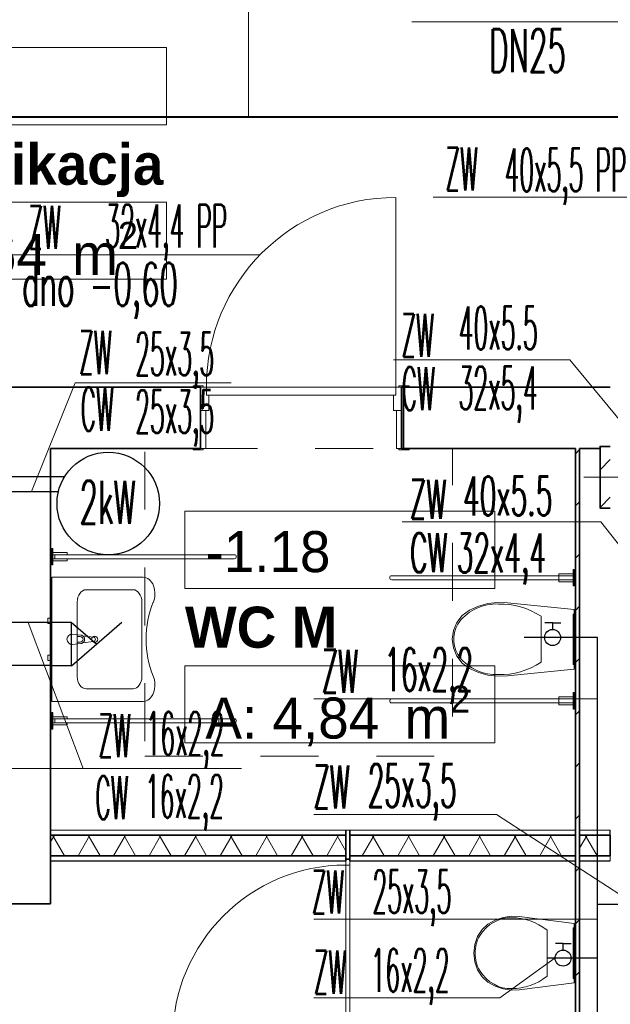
# Model space of a CAD drawing. Header units: millimetres. Extents: x -34676 to 172266, y 39940 to 476087.
# Tile 32 of 256: x 40939 to 43820, y 240952 to 245751. Entities that reach past the tile are written whole.
import ezdxf
from ezdxf.lldxf.tags import DXFTag

# ---------------------------------------------------------------- set-up
doc = ezdxf.new("R2010")
doc.units = ezdxf.units.MM
doc.header["$MEASUREMENT"] = 0
doc.linetypes.add('Przerywana', pattern=[5.644444, 2.822222, -2.822222])
for name, color, linetype in [('#IS_ armatura sanitar', 250, 'Continuous'), ('#podkład', 252, 'Continuous'), ('- A - ocieplenie', 7, 'Continuous'), ('- strefy pomieszczeń', 7, 'Continuous'), ('2D - Ogólne', 7, 'Continuous'), ('BATERIA', 7, 'Continuous'), ('Drzwi Archicad', 7, 'Continuous'), ('Konstrukcja - Słupy', 7, 'Continuous'), ('Konstrukcja - Ściany działowe', 7, 'Continuous'), ('Konstrukcja - Ściany nośne wew..P', 7, 'Continuous'), ('NowaWarstwa1', 7, 'Continuous'), ('Wnętrze - Wyposażenie', 7, 'Continuous')]:
    doc.layers.add(name, color=color, linetype=linetype)
for name, color, linetype, lineweight in [('#ks', 34, 'Continuous', 30), ('#woda', 4, 'Continuous', 18), ('imp_dach_Nr_pióra__7', 7, 'Continuous', 9)]:
    doc.layers.add(name, color=color, linetype=linetype, lineweight=lineweight)
for name, color, linetype, true_color in [('IS_Ciepła_woda', 1, 'DASHDOT', 0xff0000), ('IS_Opisy_działek_Wodociag', 7, 'SOLID', 0x000000), ('IS_Zimna_woda', 5, 'SOLID', 0x0000ff)]:
    doc.layers.add(name, color=color, linetype=linetype, true_color=true_color)
doc.styles.add('ROMANS', font='romans', dxfattribs={"width": 0.6})
doc.styles.get("Standard").update_dxf_attribs({"font": 'arial.ttf'})
doc.styles.add('STYL_AUTOMATYCZNY_6', font='txt')
doc.styles.add('STYL_AUTOMATYCZNY_9', font='txt')
tags = doc.linetypes.add('DASHDOT', pattern=[20, 10, -5, 0, -5]).pattern_tags.tags
tags[10:11] = [DXFTag(74, 4), DXFTag(75, 0), DXFTag(340, '0'), DXFTag(46, 0.0), DXFTag(50, 0.0), DXFTag(44, 0.0), DXFTag(45, 0.0)]
tags[8:9] = [DXFTag(74, 4), DXFTag(75, 0), DXFTag(340, '0'), DXFTag(46, 0.0), DXFTag(50, 0.0), DXFTag(44, 0.0), DXFTag(45, 0.0)]
tags[6:7] = [DXFTag(74, 4), DXFTag(75, 0), DXFTag(340, '0'), DXFTag(46, 0.0), DXFTag(50, 0.0), DXFTag(44, 0.0), DXFTag(45, 0.0)]
tags[4:5] = [DXFTag(74, 4), DXFTag(75, 0), DXFTag(340, '0'), DXFTag(46, 0.0), DXFTag(50, 0.0), DXFTag(44, 0.0), DXFTag(45, 0.0)]
tags = doc.linetypes.add('SOLID', pattern=[10, 10, 0]).pattern_tags.tags
tags[6:7] = [DXFTag(74, 4), DXFTag(75, 0), DXFTag(340, '0'), DXFTag(46, 0.0), DXFTag(50, 0.0), DXFTag(44, 0.0), DXFTag(45, 0.0)]
tags[4:5] = [DXFTag(74, 4), DXFTag(75, 0), DXFTag(340, '0'), DXFTag(46, 0.0), DXFTag(50, 0.0), DXFTag(44, 0.0), DXFTag(45, 0.0)]
doc.linetypes.add('ZW_LINE', pattern='A,12.7,-5.08,["ZW",Standard,S=2.54,R=0,X=-2.54,Y=-1.27],-6.35', length=24.13)
pattern_1 = [(45, (-208051.03, 747718.21), (-127.27922, 127.27922), [])]
pattern_2 = [(0, (-208051.03, 747718.21), (0, 75), [0, -75])]
pattern_3 = [(60, (-208051.03, 747718.21), (-129.90381, 75), []), (120, (-208051.03, 747718.21), (129.90381, 75), [])]

# ---------------------------------------------------------------- blocks, each defined once
blk = doc.blocks.new('GHD')
at = {"layer": 'BATERIA', "lineweight": 30}
h = blk.add_hatch(dxfattribs=at)
h.set_pattern_fill('ANSI31')
h.set_pattern_definition([(45, (0, 0), (-0.088388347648, 0.088388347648), [])])
edge = h.paths.add_edge_path()
edge.add_arc((1097570.7, -765614.1), 39.1, 0, 360)
at = {"layer": 'BATERIA', "color": 7, "lineweight": 30}
for p, q in [((1097571.6, -765542.6), (1097532.8, -765542.1)), ((1097571.2, -765575.1), (1097571.6, -765542.6)), ((1097571.6, -765542.6), (1097610.4, -765543.1))]:
    blk.add_line(p, q, dxfattribs=at)
blk.add_circle((1097570.7, -765614.1), 39.1, dxfattribs=at)
blk = doc.blocks.new('ks')
at = {"layer": '#woda', "color": 7, "lineweight": 30}
for p, q in [((-16727.92, -26593.79), (-16751.19, -26573.79)), ((-16727.92, -26573.79), (-16739.55, -26583.79)), ((-16727.92, -26593.79), (-16727.92, -26573.79)), ((-16727.92, -26573.79), (-16718.81, -26573.79)), ((-16727.92, -26593.79), (-16718.79, -26593.79))]:
    blk.add_line(p, q, dxfattribs=at)
blk = doc.blocks.new('SDFGHB')
at = {"layer": 'Konstrukcja - Słupy', "linetype": 'Continuous', "lineweight": 25}
h = blk.add_hatch(dxfattribs=at)
h.set_pattern_fill('Beton_zbrojony_0001', color=252, style=0, pattern_type=2)
h.set_pattern_definition([(45, (-208051.03, 747718.2), (-183.84776, 183.84776), []), (45, (-208142.95, 747810.13), (-183.84776, 183.84776), [195, -65])])
h.paths.add_polyline_path([(43427.6, 463670.6), (43377.6, 463670.6), (43377.6, 463370.6), (43427.6, 463370.6), (43427.6, 463660.5)])
at = {"layer": 'Konstrukcja - Ściany działowe', "linetype": 'Continuous', "lineweight": 13}
h = blk.add_hatch(dxfattribs=at)
h.set_pattern_fill('Bloczki_ceramiczne_0001', color=252, style=0, pattern_type=2)
h.set_pattern_definition(pattern_1)
h.paths.add_polyline_path([(43277.6, 461800.5), (43277.6, 463660.5), (43257.6, 463660.5), (43257.6, 461800.5)])
h = blk.add_hatch(dxfattribs=at)
h.set_pattern_fill('Izolacja_miękka_0001', color=252, style=0, pattern_type=2)
h.set_pattern_definition(pattern_3)
h.paths.add_polyline_path([(42137.6, 461775.5), (40697.6, 461775.5), (40697.6, 461675.5), (42137.6, 461675.5)])
h = blk.add_hatch(dxfattribs=at)
h.set_pattern_fill('Izolacja_miękka_0001', color=252, style=0, pattern_type=2)
h.set_pattern_definition(pattern_3)
h.paths.add_polyline_path([(43257.6, 461775.5), (42157.6, 461775.5), (42157.6, 461675.5), (43257.6, 461675.5)])
h = blk.add_hatch(dxfattribs=at)
h.set_pattern_fill('Izolacja_miękka_0001', color=252, style=0, pattern_type=2)
h.set_pattern_definition(pattern_3)
h.paths.add_polyline_path([(43277.6, 461675.5), (43427, 461675.5), (43427, 461775.5), (43277.6, 461775.5)])
h = blk.add_hatch(dxfattribs=at)
h.set_pattern_fill('Gips_0001', color=252, style=0, pattern_type=2)
h.set_pattern_definition(pattern_2)
h.paths.add_polyline_path([(42137.6, 461675.5), (40697.6, 461675.5), (40697.6, 461650.5), (42137.6, 461650.5)])
h = blk.add_hatch(dxfattribs=at)
h.set_pattern_fill('Gips_0001', color=252, style=0, pattern_type=2)
h.set_pattern_definition(pattern_2)
h.paths.add_polyline_path([(43257.6, 461675.5), (42157.6, 461675.5), (42157.6, 461650.5), (43257.6, 461650.5)])
h = blk.add_hatch(dxfattribs=at)
h.set_pattern_fill('Bloczki_ceramiczne_0001', color=252, style=0, pattern_type=2)
h.set_pattern_definition(pattern_1)
h.paths.add_polyline_path([(43277.6, 461675.5), (43257.6, 461675.5), (43257.6, 461650.5), (43277.6, 461650.5)])
h = blk.add_hatch(dxfattribs=at)
h.set_pattern_fill('Gips_0001', color=252, style=0, pattern_type=2)
h.set_pattern_definition(pattern_2)
h.paths.add_polyline_path([(43277.6, 461650.5), (43427, 461650.5), (43427, 461675.5), (43277.6, 461675.5)])
h = blk.add_hatch(dxfattribs=at)
h.set_pattern_fill('Bloczki_ceramiczne_0001', color=252, style=0, pattern_type=2)
h.set_pattern_definition(pattern_1)
h.paths.add_polyline_path([(43277.6, 458910.5), (43277.6, 461650.5), (43257.6, 461650.5), (43257.6, 458910.5)])
at = {"layer": '- strefy pomieszczeń', "color": 252, "linetype": 'Continuous', "lineweight": 13, "ltscale": 100}
for p, q in [((39583.3, 465615.2), (41262, 465615.2)), ((41262, 465615.2), (41262, 465238.7)), ((41262, 465238.7), (39583.3, 465238.7)), ((39583.3, 464862.2), (41262, 464862.2)), ((41262, 464862.2), (41262, 464485.8)), ((41262, 464485.8), (39583.3, 464485.8)), ((41352.7, 463354.9), (42864.8, 463354.9)), ((41352.7, 462978.4), (41352.7, 463354.9)), ((42864.8, 463354.9), (42864.8, 462978.4)), ((42864.8, 462978.4), (41352.7, 462978.4)), ((41352.7, 462602), (42864.8, 462602)), ((41352.7, 462225.5), (41352.7, 462602)), ((42864.8, 462602), (42864.8, 462225.5)), ((42864.8, 462225.5), (41352.7, 462225.5))]:
    blk.add_line(p, q, dxfattribs=at)
at = {"color": 252, "linetype": 'Continuous', "lineweight": 35, "ltscale": 100, "flags": 128}
for points in [[(42419.4, 463960.5), (42409.4, 463960.5)], [(42409.4, 463660.5), (42409.4, 463960.5)], [(42409.4, 463660.5), (42419.4, 463660.5)]]:
    blk.add_lwpolyline(points, dxfattribs=at)
at = {"layer": '2D - Ogólne', "color": 252, "linetype": 'Przerywana', "lineweight": 13, "ltscale": 100, "flags": 128}
blk.add_lwpolyline([(41157.4, 462160.5), (42657.4, 462160.5), (42657.4, 463660.5), (41157.4, 463660.5)], close=True, dxfattribs=at)
at = {"layer": 'Drzwi Archicad', "color": 252, "linetype": 'Continuous', "lineweight": 13, "ltscale": 100}
for p, q in [((42381.4, 463960.5), (42381.4, 464884.5)), ((41392.4, 463960.5), (41392.4, 463966.5)), ((41392.4, 463966.5), (41442.4, 463966.5)), ((41442.4, 463960.5), (41392.4, 463960.5)), ((41457.4, 463960.5), (41429.4, 463960.5)), ((41429.4, 463960.5), (41429.4, 463845.5)), ((41442.4, 463966.5), (41442.4, 463960.5)), ((41457.4, 463920.5), (41457.4, 463960.5)), ((41457.4, 463960.5), (42381.4, 463960.5)), ((41457.4, 463920.5), (41457.4, 463960.5)), ((42409.4, 463960.5), (42381.4, 463960.5)), ((42381.4, 463960.5), (42381.4, 463920.5)), ((42381.4, 463960.5), (42381.4, 463920.5)), ((42396.4, 463966.5), (42446.4, 463966.5)), ((42396.4, 463960.5), (42396.4, 463966.5)), ((42446.4, 463960.5), (42396.4, 463960.5)), ((42409.4, 463845.5), (42409.4, 463960.5)), ((42446.4, 463966.5), (42446.4, 463960.5)), ((41469.4, 463920.5), (41457.4, 463920.5)), ((42381.4, 463920.5), (41457.4, 463920.5)), ((41469.4, 463845.5), (41469.4, 463920.5)), ((42381.4, 463920.5), (42369.4, 463920.5)), ((42369.4, 463920.5), (42369.4, 463845.5)), ((41429.4, 463660.5), (41429.4, 463845.5)), ((41429.4, 463845.5), (41454.4, 463845.5)), ((41429.4, 463845.5), (41469.4, 463845.5)), ((41454.4, 463845.5), (41454.4, 463660.5)), ((42369.4, 463845.5), (42409.4, 463845.5)), ((42384.4, 463660.5), (42384.4, 463845.5)), ((42384.4, 463845.5), (42409.4, 463845.5)), ((42409.4, 463845.5), (42409.4, 463660.5)), ((41392.4, 463654.5), (41392.4, 463660.5)), ((41392.4, 463660.5), (41442.4, 463660.5)), ((41442.4, 463654.5), (41392.4, 463654.5)), ((41454.4, 463660.5), (41429.4, 463660.5)), ((41442.4, 463660.5), (41442.4, 463654.5)), ((42409.4, 463660.5), (42384.4, 463660.5)), ((42396.4, 463660.5), (42446.4, 463660.5)), ((42396.4, 463654.5), (42396.4, 463660.5)), ((42446.4, 463654.5), (42396.4, 463654.5)), ((42446.4, 463660.5), (42446.4, 463654.5)), ((42137.6, 461630), (42137.6, 461658)), ((42137.6, 461658), (42157.6, 461658)), ((42157.6, 461658), (42157.6, 461618)), ((42157.6, 461630), (42137.6, 461630)), ((42137.6, 461630), (42137.6, 460786)), ((42157.6, 461630), (42137.6, 461630)), ((42157.6, 461618), (42157.6, 461630)), ((42157.6, 460786), (42157.6, 461630))]:
    blk.add_line(p, q, dxfattribs=at)
at = {"layer": 'Drzwi Archicad', "color": 252, "linetype": 'Continuous', "lineweight": 35, "ltscale": 100}
for p, q in [((41429.4, 463960.5), (41392.4, 463960.5)), ((41429.4, 463960.5), (41392.4, 463960.5)), ((41429.4, 463960.5), (41429.4, 463845.5)), ((41429.4, 463960.5), (41429.4, 463845.5)), ((42409.4, 463960.5), (42409.4, 463845.5)), ((42409.4, 463960.5), (42409.4, 463845.5)), ((42409.4, 463960.5), (42446.4, 463960.5)), ((42409.4, 463960.5), (42446.4, 463960.5)), ((41429.4, 463845.5), (41429.4, 463660.5)), ((41429.4, 463845.5), (41429.4, 463660.5)), ((42409.4, 463845.5), (42409.4, 463660.5)), ((42409.4, 463845.5), (42409.4, 463660.5)), ((41429.4, 463660.5), (41392.4, 463660.5)), ((41429.4, 463660.5), (41392.4, 463660.5)), ((42409.4, 463660.5), (42446.4, 463660.5)), ((42409.4, 463660.5), (42446.4, 463660.5)), ((42137.6, 461658), (42157.6, 461658)), ((42137.6, 461658), (42157.6, 461658)), ((40697.6, 461440.5), (40397.6, 461440.5))]:
    blk.add_line(p, q, dxfattribs=at)
at = {"layer": 'Drzwi Archicad', "color": 252, "linetype": 'Continuous', "lineweight": 13, "ltscale": 100}
for centre, radius in [((42381.4, 463960.5), 924), ((42137.6, 460786), 844)]:
    blk.add_arc(centre, radius, 90, 180, dxfattribs=at)
at = {"layer": 'Konstrukcja - Słupy', "color": 252, "linetype": 'Continuous', "lineweight": 0, "ltscale": 100}
blk.add_line((43497.6, 463520.6), (43297.6, 463520.6), dxfattribs=at)
at = {"layer": 'Konstrukcja - Słupy', "color": 252, "linetype": 'Continuous', "lineweight": 35, "ltscale": 100, "flags": 128}
blk.add_lwpolyline([(43427.6, 463670.6), (43377.6, 463670.6), (43377.6, 463370.6), (43427.6, 463370.6)], dxfattribs=at)
at = {"layer": 'Konstrukcja - Ściany działowe', "color": 252, "linetype": 'Continuous', "lineweight": 35, "ltscale": 100}
for p, q in [((42137.6, 461800.5), (42137.6, 461775.5)), ((42137.6, 461800.5), (42137.6, 461775.5)), ((42157.6, 461775.5), (42157.6, 461800.5)), ((42157.6, 461775.5), (42157.6, 461800.5)), ((43257.6, 461800.5), (43257.6, 461775.5)), ((43257.6, 461800.5), (43257.6, 461775.5)), ((43277.6, 461775.5), (43277.6, 461800.5)), ((43277.6, 461775.5), (43277.6, 461800.5)), ((42137.6, 461775.5), (40697.6, 461775.5)), ((42137.6, 461775.5), (42137.6, 461675.5)), ((42137.6, 461775.5), (42137.6, 461675.5)), ((42157.6, 461675.5), (42157.6, 461775.5)), ((42157.6, 461675.5), (42157.6, 461775.5)), ((43257.6, 461775.5), (42157.6, 461775.5)), ((43257.6, 461775.5), (43257.6, 461675.5)), ((43257.6, 461775.5), (43257.6, 461675.5)), ((43277.6, 461675.5), (43277.6, 461775.5)), ((43427, 461775.5), (43277.6, 461775.5)), ((43277.6, 461675.5), (43277.6, 461775.5)), ((40697.6, 461675.5), (42137.6, 461675.5)), ((42137.6, 461675.5), (42137.6, 461650.5)), ((42137.6, 461675.5), (42137.6, 461650.5)), ((42137.6, 461658), (42157.6, 461658)), ((42157.6, 461650.5), (42157.6, 461675.5)), ((42157.6, 461650.5), (42157.6, 461675.5)), ((42157.6, 461675.5), (43257.6, 461675.5)), ((43257.6, 461675.5), (43257.6, 461650.5)), ((43257.6, 461675.5), (43257.6, 461650.5)), ((43277.6, 461650.5), (43277.6, 461675.5)), ((43277.6, 461675.5), (43427, 461675.5)), ((43277.6, 461650.5), (43277.6, 461675.5))]:
    blk.add_line(p, q, dxfattribs=at)
at = {"layer": 'Konstrukcja - Ściany działowe', "color": 252, "linetype": 'Continuous', "lineweight": 13, "ltscale": 100}
blk.add_line((42157.6, 461800.5), (42137.6, 461800.5), dxfattribs=at)
at = {"layer": 'Konstrukcja - Ściany działowe', "color": 252, "linetype": 'Continuous', "lineweight": 35, "ltscale": 100, "flags": 128}
for points in [[(43257.6, 463660.5), (43257.6, 461800.5)], [(43277.6, 461800.5), (43277.6, 463660.5)], [(40697.6, 461675.5), (40697.6, 461775.5)], [(43427, 461675.5), (43427, 461775.5)], [(43257.6, 461650.5), (43257.6, 460750.5)], [(43277.6, 458910.5), (43277.6, 461650.5)]]:
    blk.add_lwpolyline(points, dxfattribs=at)
at = {"layer": 'Konstrukcja - Ściany działowe', "color": 252, "linetype": 'Continuous', "lineweight": 13, "ltscale": 100, "flags": 128}
for points in [[(43257.6, 461800.5), (40697.6, 461800.5)], [(43427, 461800.5), (43277.6, 461800.5)], [(40697.6, 461650.5), (40697.6, 461675.5)], [(43427, 461650.5), (43427, 461675.5)]]:
    blk.add_lwpolyline(points, dxfattribs=at)
at = {"layer": 'Konstrukcja - Ściany działowe', "color": 252, "linetype": 'Continuous', "lineweight": 25, "ltscale": 100, "flags": 128}
for points in [[(40697.6, 461775.5), (40697.6, 461800.5)], [(43427, 461775.5), (43427, 461800.5)], [(40697.6, 461650.5), (42137.6, 461650.5)], [(42157.6, 461650.5), (43257.6, 461650.5)], [(43277.6, 461650.5), (43427, 461650.5)]]:
    blk.add_lwpolyline(points, dxfattribs=at)
at = {"layer": 'Konstrukcja - Ściany nośne wew..P', "color": 252, "linetype": 'Continuous', "lineweight": 35, "ltscale": 100}
for p, q in [((41429.4, 463960.5), (41392.4, 463960.5)), ((41429.4, 463960.5), (41429.4, 463845.5)), ((42419.4, 463960.5), (42419.4, 463660.5)), ((42419.4, 463960.5), (42446.4, 463960.5)), ((41429.4, 463845.5), (41429.4, 463660.5)), ((41429.4, 463660.5), (41392.4, 463660.5)), ((42419.4, 463660.5), (42446.4, 463660.5)), ((40697.6, 461440.5), (40397.6, 461440.5))]:
    blk.add_line(p, q, dxfattribs=at)
at = {"layer": 'Konstrukcja - Ściany nośne wew..P', "color": 252, "linetype": 'Continuous', "lineweight": 35, "ltscale": 100, "flags": 128}
for points in [[(41429.4, 463960.5), (39884, 463960.5)], [(43427.6, 463960.5), (42419.4, 463960.5)], [(40697.6, 463660.5), (41429.4, 463660.5)], [(40697.6, 461440.5), (40697.6, 463660.5)], [(42419.4, 463660.5), (43257.6, 463660.5)], [(43277.6, 463660.5), (43377.6, 463660.5)]]:
    blk.add_lwpolyline(points, dxfattribs=at)
at = {"layer": 'Wnętrze - Wyposażenie', "color": 252, "linetype": 'Continuous', "lineweight": 13, "ltscale": 100}
for p, q in [((41149, 463033), (40703.6, 463033)), ((40703.6, 463033), (40703.6, 462428)), ((40870.6, 462972.5), (41099.5, 462972.5)), ((40827.3, 462912), (40827.3, 462549)), ((41142.8, 462912), (41142.8, 462549)), ((43090.7, 462842.5), (43090.7, 462730.5)), ((40842, 462744.1), (40827.1, 462744.1)), ((40827.1, 462744.1), (40827.1, 462716.9)), ((40827.1, 462716.9), (40842, 462716.9)), ((43090.7, 462730.5), (43090.7, 462618.4)), ((41099.5, 462488.5), (40870.6, 462488.5)), ((40703.6, 462428), (41149, 462428)), ((43119.1, 461312.5), (43119.1, 461200.4)), ((43119.1, 461200.4), (43119.1, 461088.4))]:
    blk.add_line(p, q, dxfattribs=at)
at = {"layer": 'Wnętrze - Wyposażenie', "color": 252, "linetype": 'Continuous', "lineweight": 13, "ltscale": 100, "flags": 128}
for points in [[(40703.4, 463093), (40703.4, 463173)], [(40703.4, 463173), (40708.4, 463173)], [(40708.4, 463173), (40708.4, 463093)], [(40778.4, 463153), (40776.2, 463153), (40769.7, 463153), (40759.9, 463153), (40748.4, 463153), (40708.4, 463153)], [(40778.4, 463153), (40778.4, 463143)], [(40778.4, 463143), (40776.2, 463143), (40769.7, 463143), (40759.9, 463143), (40748.4, 463143), (40708.4, 463143)], [(40708.4, 463123), (40708.4, 463123.7), (40708.4, 463125.9), (40708.4, 463129.1), (40708.4, 463133), (40708.4, 463136.8), (40708.4, 463140), (40708.4, 463142.2), (40708.4, 463143)], [(41518.4, 463143), (40708.4, 463143)], [(40778.4, 463123), (40776.2, 463123), (40769.7, 463123), (40759.9, 463123), (40748.4, 463123), (40708.4, 463123)], [(41518.4, 463123), (40708.4, 463123)], [(40778.4, 463113), (40776.2, 463113), (40769.7, 463113), (40759.9, 463113), (40748.4, 463113), (40708.4, 463113)], [(40718.4, 463143), (40718.4, 463123)], [(41518.4, 463143), (40778.4, 463143)], [(41518.4, 463123), (40778.4, 463123)], [(40778.4, 463123), (40778.4, 463113)], [(41518.4, 463123), (41518.4, 463123.7), (41518.4, 463125.9), (41518.4, 463129.2), (41518.4, 463133), (41518.4, 463136.8), (41518.4, 463140.1), (41518.4, 463142.2), (41518.4, 463143)], [(41518.4, 463123), (41518.4, 463123.7), (41518.4, 463125.9), (41518.4, 463129.2), (41518.4, 463133), (41518.4, 463136.8), (41518.4, 463140.1), (41518.4, 463142.2), (41518.4, 463143)], [(41593.4, 463143), (41587.7, 463143), (41571.5, 463143), (41547.1, 463143), (41518.4, 463143)], [(41518.4, 463123), (41518.4, 463123.7), (41518.4, 463125.9), (41518.4, 463129.2), (41518.4, 463133), (41518.4, 463136.8), (41518.4, 463140.1), (41518.4, 463142.2), (41518.4, 463143)], [(41593.4, 463123), (41587.7, 463123), (41571.5, 463123), (41547.1, 463123), (41518.4, 463123)], [(41593.4, 463123), (41597.3, 463123.8), (41600.5, 463125.9), (41602.7, 463129.2), (41603.4, 463133), (41602.7, 463136.8), (41600.5, 463140.1), (41597.3, 463142.2), (41593.4, 463143)], [(40708.4, 463093), (40703.4, 463093)], [(40703.5, 462293), (40703.5, 462373)], [(40703.5, 462373), (40708.5, 462373)], [(40708.5, 462373), (40708.5, 462293)], [(40778.5, 462353), (40776.2, 462353), (40769.7, 462353), (40759.9, 462353), (40748.5, 462353), (40708.5, 462353)], [(40778.5, 462343), (40776.2, 462343), (40769.7, 462343), (40759.9, 462343), (40748.5, 462343), (40708.5, 462343)], [(41518.5, 462343), (40708.5, 462343)], [(40708.5, 462323), (40708.5, 462323.7), (40708.5, 462325.9), (40708.5, 462329.1), (40708.5, 462333), (40708.5, 462336.8), (40708.5, 462340), (40708.5, 462342.2), (40708.5, 462343)], [(40718.5, 462343), (40718.5, 462323)], [(40778.5, 462353), (40778.5, 462343)], [(41518.5, 462343), (40778.5, 462343)], [(41518.5, 462323), (41518.5, 462323.7), (41518.5, 462325.9), (41518.5, 462329.2), (41518.5, 462333), (41518.5, 462336.8), (41518.5, 462340.1), (41518.5, 462342.2), (41518.5, 462343)], [(41518.5, 462323), (41518.5, 462323.7), (41518.5, 462325.9), (41518.5, 462329.2), (41518.5, 462333), (41518.5, 462336.8), (41518.5, 462340.1), (41518.5, 462342.2), (41518.5, 462343)], [(41593.5, 462343), (41587.8, 462343), (41571.5, 462343), (41547.2, 462343), (41518.5, 462343)], [(41518.5, 462323), (41518.5, 462323.7), (41518.5, 462325.9), (41518.5, 462329.2), (41518.5, 462333), (41518.5, 462336.8), (41518.5, 462340.1), (41518.5, 462342.2), (41518.5, 462343)], [(41593.5, 462323), (41597.3, 462323.8), (41600.5, 462325.9), (41602.7, 462329.2), (41603.5, 462333), (41602.7, 462336.8), (41600.5, 462340.1), (41597.3, 462342.2), (41593.5, 462343)], [(40708.5, 462293), (40703.5, 462293)], [(40778.5, 462323), (40776.2, 462323), (40769.7, 462323), (40759.9, 462323), (40748.5, 462323), (40708.5, 462323)], [(41518.5, 462323), (40708.5, 462323)], [(40778.5, 462313), (40776.2, 462313), (40769.7, 462313), (40759.9, 462313), (40748.5, 462313), (40708.5, 462313)], [(41518.5, 462323), (40778.5, 462323)], [(40778.5, 462323), (40778.5, 462313)], [(41593.5, 462323), (41587.8, 462323), (41571.5, 462323), (41547.2, 462323), (41518.5, 462323)]]:
    blk.add_lwpolyline(points, dxfattribs=at)
for points in [[(43246.6, 463010.5), (43176.6, 463010.5), (43176.6, 463050.5), (43246.6, 463050.5)], [(43246.6, 462990.5), (43246.6, 463070.5), (43251.6, 463070.5), (43251.6, 462990.5)], [(42830, 462556.2), (42783.8, 462569), (42740.1, 462588.5), (42705.6, 462614.9), (42679, 462648.9), (42662.3, 462688.3), (42656.6, 462730.5), (42662.3, 462772.7), (42679, 462812.1), (42705.6, 462846.1), (42740.1, 462872.4), (42783.8, 462892), (42830, 462904.7), (42877.8, 462910.4), (42925.8, 462908.8), (43251.6, 462875.5), (43251.6, 462585.5), (42925.8, 462552.2), (42877.8, 462550.6)], [(40703.4, 462834), (40703.4, 462807), (40683.4, 462807), (40683.4, 462834)], [(43251.6, 462853.5), (43251.6, 462607.5), (43246.6, 462607.5), (43246.6, 462853.5)], [(40703.4, 462654), (40703.4, 462627), (40683.4, 462627), (40683.4, 462654)], [(43246.6, 462410.5), (43176.6, 462410.5), (43176.6, 462450.5), (43246.6, 462450.5)], [(43246.6, 462390.5), (43246.6, 462470.5), (43251.6, 462470.5), (43251.6, 462390.5)], [(42904.4, 461026.2), (42866.3, 461038.9), (42830.4, 461058.5), (42801.9, 461084.8), (42780.1, 461118.8), (42766.3, 461158.2), (42761.6, 461200.4), (42766.3, 461242.7), (42780.1, 461282.1), (42801.9, 461316), (42830.4, 461342.4), (42866.3, 461361.9), (42904.4, 461374.7), (42943.7, 461380.3), (42983.3, 461378.7), (43251.6, 461345.4), (43251.6, 461055.4), (42983.3, 461022.1), (42943.7, 461020.5)], [(43251.6, 461323.4), (43251.6, 461077.4), (43246.6, 461077.4), (43246.6, 461323.4)]]:
    blk.add_lwpolyline(points, close=True, dxfattribs=at)
for points in [[(43246.6, 463020.5), (43246.6, 463040.5), (42361.6, 463040.5, 1), (42361.6, 463020.5)], [(40802.2, 462755.5), (40844.2, 462751.5, -0.12102), (40853.7, 462748.2), (40906.6, 462741.6, -0.882566), (40906.6, 462719.4), (40853.7, 462712.7, -0.12102), (40844.2, 462709.5), (40802.2, 462705.5, -1)], [(43246.6, 462420.5), (43246.6, 462440.5), (42361.6, 462440.5, 1), (42361.6, 462420.5)]]:
    blk.add_lwpolyline(points, format="xyb", close=True, dxfattribs=at)
at = {"layer": 'Wnętrze - Wyposażenie', "color": 252, "linetype": 'Continuous', "lineweight": 13, "ltscale": 100}
blk.add_circle((40912.7, 462730.5), 15, dxfattribs=at)
for centre, radius, start, end in [((40842, 462730.5), 13.6, 270, 90), ((40842.3, 462730.5), 21.1, 302.771, 57.229)]:
    blk.add_arc(centre, radius, start, end, dxfattribs=at)
for centre, major_axis, ratio, start_param, end_param in [((41149, 462952.7), (0, 80.3), 0.715611, 4.135517, 6.283185), ((40871.6, 462910.6), (0, 61.8), 0.715611, 0.021486, 1.549311), ((41098.5, 462910.6), (0, 61.8), 0.715611, 4.733875, 6.2617), ((41421.4, 462730.5), (0, 360.6), 0.715611, 1.043348, 2.094784), ((42868.2, 462638.5), (0, 264.2), 0.904427, 6.227458, 7.128046), ((42890.9, 462465), (0, 437.4), 0.904427, 5.753783, 6.306803), ((42793.5, 462729.6), (0, 142.5), 0.904427, 0.938292, 1.564935), ((42793.5, 462731.3), (0, 142.5), 0.904427, 1.576657, 2.203301), ((42868.3, 462822.5), (0, 264.2), 0.904427, 2.296735, 3.197324), ((42890.9, 462995.9), (0, 437.4), 0.904427, 3.117977, 3.670997), ((40871.6, 462550.3), (0, 61.8), 0.715611, 1.592282, 3.120107), ((41098.5, 462550.3), (0, 61.8), 0.715611, 3.163078, 4.690903), ((41149, 462508.2), (0, 80.3), 0.715611, 3.141593, 5.289261), ((42935.9, 461108.4), (0, 264.2), 0.744822, 6.227458, 7.128046), ((42954.5, 460935), (0, 437.4), 0.744822, 5.753783, 6.306803), ((42874.3, 461199.6), (0, 142.5), 0.744822, 0.938292, 1.564935), ((42874.3, 461201.3), (0, 142.5), 0.744822, 1.576657, 2.203301), ((42935.9, 461292.5), (0, 264.2), 0.744822, 2.296735, 3.197324), ((42954.5, 461465.9), (0, 437.4), 0.744822, 3.117977, 3.670997)]:
    blk.add_ellipse(centre, major_axis=major_axis, ratio=ratio, start_param=start_param, end_param=end_param, dxfattribs=at)
at = {"layer": '- strefy pomieszczeń', "color": 252, "linetype": 'Continuous', "lineweight": 13, "char_height": 200, "attachment_point": 1}
for s, insert, style in [('\\A1;{\\pql;\\pt0,500;\\fGeneva CE|b0|i0|c0|p0;\\W1.000000;-1.3\\fGeneva CE|b0|i0|c0|p0;\\W1.000000;\\A1{\\H.66x;\\S^  ;}\\fGeneva CE|b0|i0|c0|p0;\\W1.000000;\\fGeneva CE|b0|i0|c0|p0;\\W1.000000;\\A1{\\H.66x;\\S^  ;}}', (39683.3, 465518.3), 'STYL_AUTOMATYCZNY_6'), ('\\A1;{\\pql;\\pt0,500;\\fGeneva CE|b1|i0|c0|p0;\\W1.000000;Komunikacja\\fGeneva CE|b1|i0|c0|p0;\\W1.000000;\\A1{\\H.66x;\\S^  ;}\\fGeneva CE|b1|i0|c0|p0;\\W1.000000;\\fGeneva CE|b1|i0|c0|p0;\\W1.000000;\\A1{\\H.66x;\\S^  ;}}', (39583.3, 465146.3), 'STYL_AUTOMATYCZNY_9'), ('\\A1;{\\pql;\\pt0,500;\\fGeneva CE|b0|i0|c0|p0;\\W1.000000;A: 20,64\\fGeneva CE|b0|i0|c0|p0;\\W1.000000;\\A1{\\H.66x;\\S^  ;}\\fGeneva CE|b0|i0|c0|p0;\\W1.000000; m\\fGeneva CE|b0|i0|c0|p0;\\W1.000000;\\A1{\\H.66x;\\S2^  ;}}', (39683.3, 464765.3), 'STYL_AUTOMATYCZNY_6'), ('\\A1;{\\pql;\\pt0,500;\\fGeneva CE|b0|i0|c0|p0;\\W1.000000;-1.18\\fGeneva CE|b0|i0|c0|p0;\\W1.000000;\\A1{\\H.66x;\\S^  ;}\\fGeneva CE|b0|i0|c0|p0;\\W1.000000;\\fGeneva CE|b0|i0|c0|p0;\\W1.000000;\\A1{\\H.66x;\\S^  ;}}', (41452.7, 463258), 'STYL_AUTOMATYCZNY_6'), ('\\A1;{\\pql;\\pt0,500;\\fGeneva CE|b1|i0|c0|p0;\\W1.000000;WC M\\fGeneva CE|b1|i0|c0|p0;\\W1.000000;\\A1{\\H.66x;\\S^  ;}\\fGeneva CE|b1|i0|c0|p0;\\W1.000000;\\fGeneva CE|b1|i0|c0|p0;\\W1.000000;\\A1{\\H.66x;\\S^  ;}}', (41352.7, 462889.5), 'STYL_AUTOMATYCZNY_9'), ('\\A1;{\\pql;\\pt0,500;\\fGeneva CE|b0|i0|c0|p0;\\W1.000000;A: 4,84\\fGeneva CE|b0|i0|c0|p0;\\W1.000000;\\A1{\\H.66x;\\S^  ;}\\fGeneva CE|b0|i0|c0|p0;\\W1.000000; m\\fGeneva CE|b0|i0|c0|p0;\\W1.000000;\\A1{\\H.66x;\\S2^  ;}}', (41452.7, 462505.1), 'STYL_AUTOMATYCZNY_6')]:
    blk.add_mtext(s, dxfattribs=dict(at, insert=insert, style=style))

msp = doc.modelspace()

# ---------------------------------------------------------------- hatches: boundary and pattern name
at = {"layer": '- A - ocieplenie', "linetype": 'Continuous', "lineweight": 15}
h = msp.add_hatch(dxfattribs=at)
h.set_pattern_fill('Izolacja_miękka_0004', color=8, style=0, pattern_type=2)
h.set_pattern_definition([(60, (-208051.03, 533518.21), (-129.90381, 75), []), (120, (-208051.03, 533518.21), (129.90381, 75), [])])
h.paths.add_polyline_path([(43797.6, 244260.5), (43757.6, 244260.5), (43797.6, 244060.5)])

# ---------------------------------------------------------------- linework, layer by layer
at = {"layer": '#ks', "color": 202, "lineweight": 30}
msp.add_circle((41371.5, 243392.8), 250, dxfattribs=at)
at = {"layer": 'IS_Ciepła_woda', "color": 1, "lineweight": 30, "ltscale": 20}
msp.add_line((41095.7, 242602.6), (40643.9, 242602.6), dxfattribs=at)
msp.add_lwpolyline([(40644.2, 243451.1), (41128.4, 243451.1)], dxfattribs=at)
at = {"layer": 'IS_Opisy_działek_Wodociag', "color": 7, "lineweight": 13, "ltscale": 10}
for p, q in [((42054.7, 247324.6), (42054.7, 245277.7)), ((44082.4, 245741.6), (42851.5, 245741.6)), ((42956.7, 244886.2), (44180.4, 244886.2)), ((40575.1, 244605.4), (42112, 244605.4)), ((42763.5, 244093.3), (43623.5, 244093.3)), ((43623.5, 244093.3), (44180.4, 243418.3)), ((40996.3, 243451.1), (41209.4, 243980.6)), ((41971.2, 243980.6), (41209.4, 243980.6)), ((42804.5, 243303.8), (43774.2, 243303.8)), ((43774.2, 243303.8), (44180.4, 242787.6)), ((40980, 242812.6), (41249.2, 242100.4)), ((42374.4, 242440.8), (43757.4, 242440.8)), ((42022.1, 242100.4), (40575.1, 242100.4)), ((43264.6, 241877.2), (42374.4, 241877.2)), ((43938.9, 241440.2), (43264.6, 241877.2)), ((43757.4, 241366.3), (42374.4, 241366.3)), ((43551, 241178.4), (43281, 240983.6)), ((43281, 240983.6), (42374.4, 240983.6))]:
    msp.add_line(p, q, dxfattribs=at)
at = {"layer": 'IS_Zimna_woda', "color": 4, "lineweight": 30, "ltscale": 10}
for p, q in [((41095.7, 242812.6), (40574.3, 242812.6)), ((43757.4, 242739.7), (43399.7, 242739.7)), ((43757.4, 241640.6), (43757.4, 242739.7)), ((43757.4, 241237.2), (43757.4, 241640.6)), ((43757.4, 241440.2), (44180.4, 241440.2)), ((43757.4, 240308.1), (43757.4, 241237.2)), ((43511.8, 241178.4), (43757.4, 241178.4))]:
    msp.add_line(p, q, dxfattribs=at)
msp.add_lwpolyline([(40575.1, 243524), (41158.7, 243524)], dxfattribs=at)
at = {"layer": 'NowaWarstwa1', "color": 4, "linetype": 'ZW_LINE', "lineweight": 40, "ltscale": 30}
msp.add_line((33064.6, 245277.6), (47327.7, 245277.7), dxfattribs=at)

# ---------------------------------------------------------------- block references
at = {"layer": '#IS_ armatura sanitar', "lineweight": 30, "xscale": -10.56000000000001, "yscale": 10.56, "zscale": 10.56, "rotation": 0.2217587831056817}
msp.add_blockref('ks', (-136539.8, 522746.4), dxfattribs=at)
at = {"layer": '#podkład'}
msp.add_blockref('SDFGHB', (392.7, -219999.6), dxfattribs=at)
at = {"layer": 'imp_dach_Nr_pióra__7', "color": 7, "rotation": 360}
for p in [(-1054032.1, 1008353.8), (-1053980.7, 1006790.8)]:
    msp.add_blockref('GHD', p, dxfattribs=at)

# ---------------------------------------------------------------- texts
at = {"layer": '#ks', "color": 202, "lineweight": 30, "style": 'ROMANS', "width": 0.5}
msp.add_text('2kW', height=210, dxfattribs=at).set_placement((41231.4, 243294.1))
at = {"layer": 'IS_Opisy_działek_Wodociag', "color": 7, "lineweight": 13, "ltscale": 10, "style": 'ROMANS'}
for s, height, width, p in [('DN25', 210, 0.5, (43229.9, 245495)), ('ZW', 210, 0.4, (43014.5, 244918.3)), ('40x5,5 PP', 210, 0.4, (43304.1, 244913.7)), ('ZW', 210, 0.4, (40981.4, 244634.2)), ('32x4,4 PP', 210, 0.4, (41357, 244640.9)), ('dno -0,60', 210, 0.5, (40950.9, 244356.4)), ('ZW', 210, 0.4, (42801, 244108.1)), ('40x5.5', 210, 0.4, (43080.8, 244143.6)), ('ZW', 210, 0.4, (41228.9, 244023.9)), ('25x3,5', 210, 0.4, (41502.7, 244016.5)), ('CW', 210, 0.4, (42802.2, 243847.2)), ('32x5,4', 210, 0.4, (43080.2, 243850.9)), ('CW', 210, 0.4, (41236.3, 243747.7)), ('25x3,5', 210, 0.4, (41502.7, 243735.4)), ('ZW', 190, 0.5, (42842, 243318.6)), ('40x5.5', 190, 0.5, (43101.9, 243334.9)), ('CW', 190, 0.5, (42843.3, 243057.6)), ('32x4,4', 190, 0.5, (43071.2, 243056.1)), ('16x2,2', 210, 0.45, (42717.8, 242478.4)), ('ZW', 210, 0.45, (42411.9, 242469.6)), ('ZW', 210, 0.4, (41322.6, 242156.7)), ('16x2,2', 210, 0.4, (41553.6, 242166.6)), ('ZW', 210, 0.45, (42371.2, 241906)), ('25x3,5', 210, 0.45, (42637, 241912.4)), ('CW', 210, 0.4, (41308, 241854.1)), ('16x2,2', 210, 0.4, (41550.5, 241861)), ('ZW', 210, 0.4, (42363.1, 241394.3)), ('25x3,5', 210, 0.4, (42659.7, 241396.1)), ('ZW', 210, 0.4, (42373.4, 241003.1)), ('16x2,2', 210, 0.4, (42651, 241012.8))]:
    msp.add_text(s, height=height, dxfattribs=dict(at, width=width)).set_placement(p)

doc.saveas('drawing.dxf')
